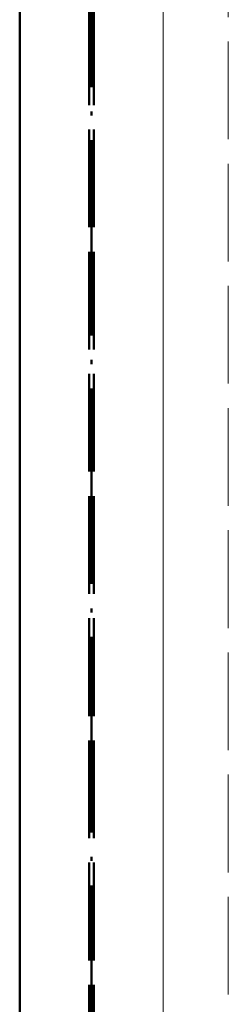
# Paper-space layout 'Layout1' of a CAD drawing. Extents: x -2 to 1033, y -36 to 596.
# Tile 98 of 256: x 281 to 287, y 447 to 478. Entities that reach past the tile are written whole.
import ezdxf

# ---------------------------------------------------------------- set-up
doc = ezdxf.new("R2010")
doc.units = 0
doc.linetypes.add('ACAD_ISO02W100', pattern=[15, 12, -3])
doc.linetypes.add('ACAD_ISO04W100', pattern=[30.5, 24, -3, 0.5, -3])
doc.layers.add('SS_PODKLADY_PANELY', color=9, linetype='CONTINUOUS', lineweight=13)
doc.layers.add('SS_SLOUPY KRAJNÍ', color=143, linetype='CONTINUOUS', lineweight=50)

psp = doc.layouts.get("Layout1")

# ---------------------------------------------------------------- linework, layer by layer
at = {"layer": 'SS_PODKLADY_PANELY', "color": 9, "linetype": 'ACAD_ISO02W100', "ltscale": 0.25}
psp.add_line((287.2, 506.908), (287.2, 376.385), dxfattribs=at)
at = {"layer": 'SS_PODKLADY_PANELY', "color": 9, "linetype": 'Continuous', "ltscale": 0.25}
psp.add_line((285.2, 377.1851), (285.2, 505.4429), dxfattribs=at)
at = {"layer": 'SS_SLOUPY KRAJNÍ', "color": 7, "linetype": 'ACAD_ISO04W100', "ltscale": 0.25}
psp.add_line((283, 376.385), (283, 504.385), dxfattribs=at)
at = {"layer": 'SS_SLOUPY KRAJNÍ', "color": 1, "linetype": 'Continuous', "ltscale": 0.25}
psp.add_line((280.8, 504.1874), (280.8, 377.1851), dxfattribs=at)
at = {"layer": 'SS_SLOUPY KRAJNÍ', "color": 3, "linetype": 'ACAD_ISO02W100', "ltscale": 0.25}
for p, q in [((282.93, 504.2081), (282.93, 377.1851)), ((283.07, 504.2081), (283.07, 377.1851))]:
    psp.add_line(p, q, dxfattribs=at)

doc.saveas('drawing.dxf')
